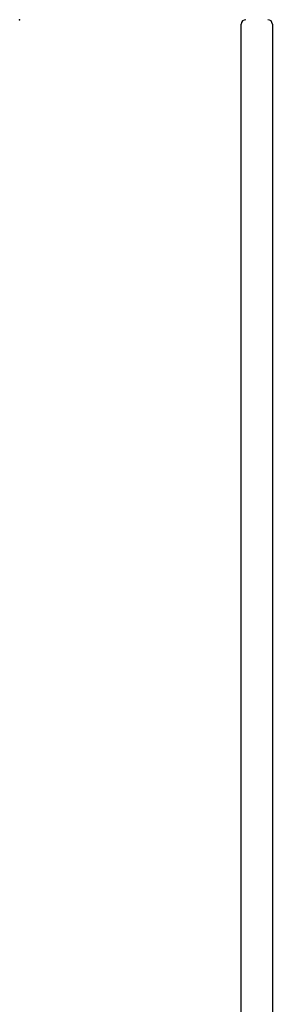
# Model space of a CAD drawing. Header units: metres. Extents: x 15.2 to 54.2, y -39.7 to 1.1.
# Tile 144 of 256: x 37.088 to 37.202, y -32.098 to -31.654. Entities that reach past the tile are written whole.
import ezdxf

# ---------------------------------------------------------------- set-up
doc = ezdxf.new("R2010")
doc.units = ezdxf.units.M
doc.header["$MEASUREMENT"] = 0
doc.layers.add('2D', color=252, linetype='Continuous')
doc.layers.add('PUNTO', color=1, linetype='Continuous')

# ---------------------------------------------------------------- blocks, each defined once
blk = doc.blocks.new('2D_QYOS_600')
for p, q in [((2.42604, -2.743), (2.42604, -1.859)), ((2.44004, -1.859), (2.44004, -2.743))]:
    blk.add_line(p, q)
for centre, start, end in [((2.42804, -1.859), 90, 180), ((2.43804, -1.859), 0, 90)]:
    blk.add_arc(centre, 0.002, start, end)
blk = doc.blocks.new('dc7d80b7-aa83-45a4-9c07-b2b317e7a196')
at = {"layer": 'PUNTO', "color": 40}
blk.add_point((1.10599, -0.42771, 0.082), dxfattribs=at)
at = {"layer": '2D'}
blk.add_blockref('2D_QYOS_600', (-1.22, 1.42932), dxfattribs=at)

msp = doc.modelspace()

# ---------------------------------------------------------------- block references
msp.add_blockref('dc7d80b7-aa83-45a4-9c07-b2b317e7a196', (35.98244, -31.22609))

doc.saveas('drawing.dxf')
